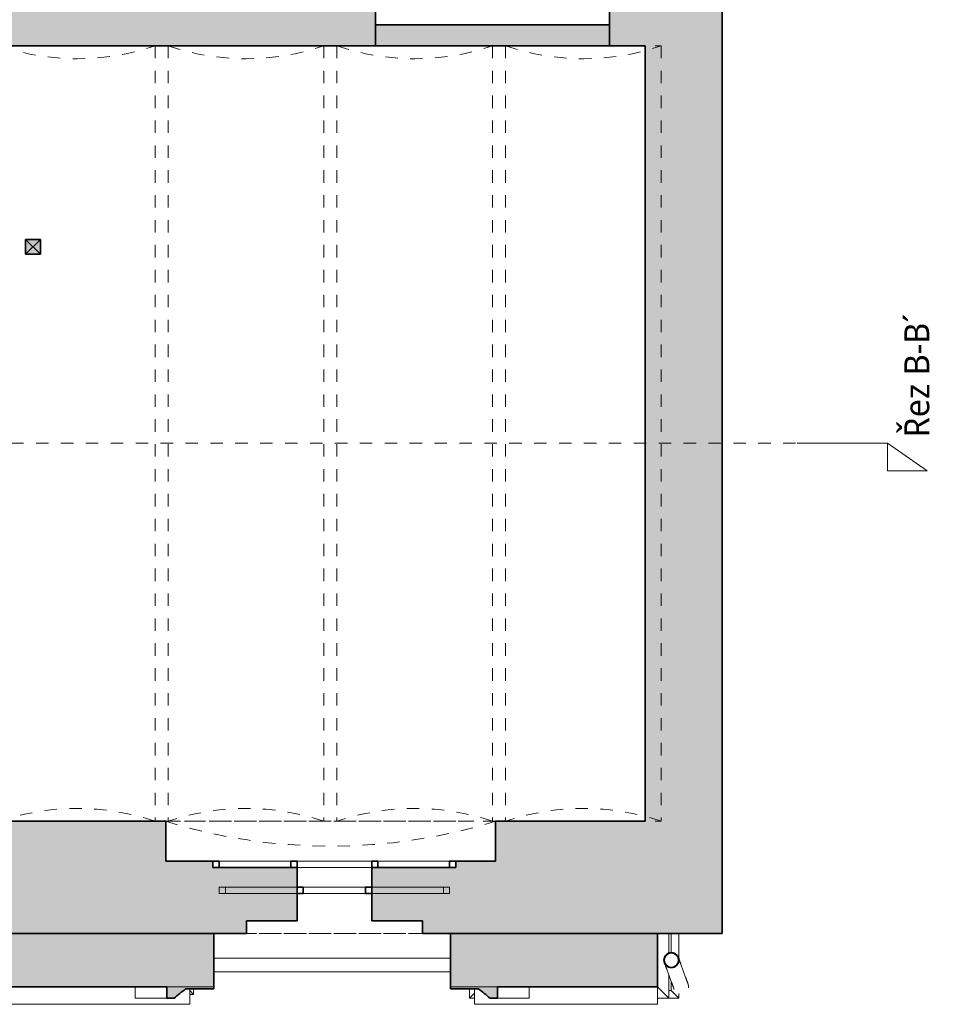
# Model space of a CAD drawing. Header units: metres. Extents: x -2.8 to 41.5, y -3 to 31.1.
# Tile 20 of 21: x 34.1 to 41.5, y -0.1 to 7.8. Entities that reach past the tile are written whole.
import ezdxf

# ---------------------------------------------------------------- set-up
doc = ezdxf.new("R2010")
doc.units = ezdxf.units.M
doc.linetypes.add('AV - Cerch_ 1 tecka 10mm', pattern=[0.018, 0.01, -0.004, 0, -0.004])
doc.linetypes.add('AV - Cerch_ 1 tecka 2mm', pattern=[0.004, 0.002, -0.001, 0, -0.001])
doc.layers.add('AV-KOTY', color=5, linetype='Continuous', lineweight=13, true_color=0x0000ff)
doc.layers.add('AV-SRAFY', color=7, linetype='Continuous', lineweight=35)
doc.layers.add('AV-STAVBA', color=7, linetype='Continuous', lineweight=18)
doc.styles.add('Trebuchet MS', font='trebuc.ttf', dxfattribs={"height": 0.2})

# ---------------------------------------------------------------- blocks, each defined once
blk = doc.blocks.new('SCO_Koncepční obdelníkový sloup - 120_120-917259-1NP mezipatro')
at = {"layer": 'AV-STAVBA'}
blk.add_hatch(color=256, dxfattribs=at).paths.add_polyline_path([(0.06, -0.06), (0.06, 0.06), (-0.06, 0.06), (-0.06, -0.06)])
for p, q in [((0.06, 0.06), (-0.06, -0.06)), ((-0.06, 0.06), (0.06, -0.06))]:
    blk.add_line(p, q, dxfattribs=at)
at = {"layer": 'AV-STAVBA', "lineweight": 35}
for p, q in [((0.06, 0.06), (-0.06, 0.06)), ((-0.06, 0.06), (-0.06, -0.06)), ((0.06, -0.06), (0.06, 0.06)), ((-0.06, -0.06), (0.06, -0.06))]:
    blk.add_line(p, q, dxfattribs=at)
blk = doc.blocks.new('GM_Void_valená klenba - GM_Void_valená klenba-1557062-1NP mezipatro')
at = {"layer": 'AV-STAVBA', "linetype": 'AV - Cerch_ 1 tecka 2mm', "lineweight": 13}
for p, q in [((-0.625, 3.115), (-0.625, -3.115)), ((-0.625, 3.115), (0.625, 3.115)), ((0.625, 3.115), (0.625, -3.115)), ((-0.625, -3.115), (0.625, -3.115))]:
    blk.add_line(p, q, dxfattribs=at)
for centre, start, end in [((0, 4.941), 251.10504, 288.89496), ((0, -4.941), 71.10504, 108.89496)]:
    blk.add_arc(centre, 1.93, start, end, dxfattribs=at)
blk = doc.blocks.new('GM_Detový svod_04 - GM_Detový svod_04-1507001-1NP mezipatro')
at = {"layer": 'AV-STAVBA'}
for p, q in [((39.3036, 0.2091), (39.3046, 0.207)), ((39.3189, 0.189), (39.3207, 0.1875)), ((39.3191, 0.1602), (39.358, 0.0534)), ((39.3421, 0.177), (39.3436, 0.1767)), ((39.4707, 0.0944), (39.4318, 0.2012))]:
    blk.add_line(p, q, dxfattribs=at)
at = {"layer": 'AV-STAVBA', "flags": 128}
for points in [[(39.2964, 0.2363), (39.2966, 0.2387), (39.2969, 0.2411), (39.2972, 0.2435), (39.2977, 0.2458), (39.2982, 0.2482), (39.2989, 0.2505), (39.2996, 0.2528), (39.3004, 0.255), (39.3013, 0.2572)], [(39.3034, 0.2616), (39.3046, 0.2636), (39.3059, 0.2657), (39.3072, 0.2677), (39.3086, 0.2696), (39.3101, 0.2715), (39.3117, 0.2733), (39.3133, 0.2751), (39.315, 0.2768), (39.3168, 0.2784)], [(39.3205, 0.2814), (39.3225, 0.2828), (39.3245, 0.2841), (39.3265, 0.2853), (39.3286, 0.2865), (39.3308, 0.2876), (39.333, 0.2885), (39.3352, 0.2894), (39.3358, 0.2896)], [(39.3358, 0.2896), (39.3381, 0.2904), (39.3404, 0.2911), (39.3427, 0.2917), (39.3451, 0.2922), (39.3474, 0.2926), (39.3498, 0.2929), (39.3522, 0.2931), (39.3546, 0.2932), (39.357, 0.2933), (39.3594, 0.2932), (39.3618, 0.293), (39.3642, 0.2928), (39.3665, 0.2924), (39.3689, 0.2919), (39.3712, 0.2914), (39.3736, 0.2907), (39.3758, 0.29), (39.3781, 0.2892), (39.3803, 0.2883), (39.3825, 0.2873), (39.3846, 0.2862), (39.3867, 0.285), (39.3888, 0.2838), (39.3908, 0.2824), (39.3927, 0.281), (39.3946, 0.2795), (39.3964, 0.2779), (39.3981, 0.2763), (39.3998, 0.2746), (39.4015, 0.2728), (39.403, 0.271), (39.4045, 0.2691), (39.4059, 0.2671), (39.4072, 0.2651), (39.4084, 0.2631), (39.4096, 0.261), (39.4106, 0.2588), (39.4116, 0.2566), (39.4125, 0.2544), (39.4127, 0.2538)], [(39.4127, 0.2538), (39.4127, 0.2537), (39.4128, 0.2535), (39.4129, 0.2532), (39.4131, 0.2528), (39.4133, 0.2522), (39.4136, 0.2515), (39.4139, 0.2507), (39.4142, 0.2497), (39.4146, 0.2487), (39.415, 0.2475), (39.4155, 0.2462), (39.416, 0.2448), (39.4166, 0.2432), (39.4172, 0.2416), (39.4178, 0.2398), (39.4185, 0.238), (39.4192, 0.236), (39.4199, 0.234), (39.4207, 0.2318), (39.4215, 0.2296), (39.4224, 0.2272), (39.4233, 0.2248), (39.4242, 0.2223), (39.4251, 0.2197), (39.4261, 0.2171), (39.4271, 0.2143), (39.4281, 0.2116), (39.4291, 0.2087), (39.4302, 0.2058), (39.4313, 0.2029), (39.4318, 0.2012)], [(39.3, 0.2127), (39.2992, 0.215), (39.2985, 0.2173), (39.2979, 0.2196), (39.2974, 0.222), (39.297, 0.2244), (39.2967, 0.2267), (39.2965, 0.2291), (39.2964, 0.2309)], [(39.3013, 0.2091), (39.3009, 0.21), (39.3007, 0.2108), (39.3004, 0.2114), (39.3002, 0.2119), (39.3001, 0.2123), (39.3, 0.2126), (39.3, 0.2127), (39.3, 0.2127)], [(39.3191, 0.1602), (39.318, 0.1632), (39.3169, 0.1661), (39.3159, 0.169), (39.3149, 0.1718), (39.3139, 0.1746), (39.3129, 0.1772), (39.3119, 0.1799), (39.311, 0.1824), (39.3101, 0.1849), (39.3092, 0.1873), (39.3084, 0.1896), (39.3076, 0.1918), (39.3068, 0.1939), (39.3061, 0.1959), (39.3054, 0.1978), (39.3047, 0.1996), (39.3041, 0.2013), (39.3035, 0.2029), (39.303, 0.2044), (39.3025, 0.2057)], [(39.4899, 0.0419), (39.4898, 0.0419), (39.4898, 0.0421), (39.4896, 0.0424), (39.4895, 0.0429), (39.4893, 0.0435), (39.489, 0.0442), (39.4887, 0.045), (39.4884, 0.0459), (39.488, 0.047), (39.4876, 0.0482), (39.4871, 0.0495), (39.4866, 0.0509), (39.486, 0.0524), (39.4854, 0.0541), (39.4848, 0.0558), (39.4841, 0.0577), (39.4834, 0.0596), (39.4826, 0.0617), (39.4819, 0.0638), (39.481, 0.0661), (39.4802, 0.0684), (39.4793, 0.0708), (39.4784, 0.0733), (39.4775, 0.0759), (39.4765, 0.0786), (39.4755, 0.0813), (39.4745, 0.0841), (39.4735, 0.0869), (39.4724, 0.0898), (39.4713, 0.0928), (39.4707, 0.0944)], [(39.358, 0.0534), (39.359, 0.0504), (39.3601, 0.0475), (39.3612, 0.0446), (39.3622, 0.0418), (39.3632, 0.039), (39.3642, 0.0363), (39.3651, 0.0337), (39.3661, 0.0312), (39.367, 0.0287), (39.3678, 0.0263), (39.3687, 0.024), (39.3695, 0.0218), (39.3702, 0.0197), (39.371, 0.0177), (39.3717, 0.0158), (39.3723, 0.014), (39.3729, 0.0123), (39.3735, 0.0107), (39.374, 0.0092), (39.3745, 0.0078), (39.375, 0.0066), (39.3754, 0.0054), (39.3758, 0.0044), (39.3761, 0.0035), (39.3764, 0.0028), (39.3766, 0.0021), (39.3768, 0.0016), (39.3769, 0.0012), (39.377, 0.001), (39.3771, 0.0008), (39.3771, 0.0008)]]:
    blk.add_lwpolyline(points, dxfattribs=at)
at = {"layer": 'AV-STAVBA', "lineweight": 35}
for radius, start, end in [(0.06, 360, 180), (0.058, 360, 180), (0.06, 180, 360), (0.058, 180, 360)]:
    blk.add_arc((39.3559, 0.2332), radius, start, end, dxfattribs=at)
at = {"layer": 'AV-STAVBA'}
for centre, radius, start, end in [((39.3563, 0.2333), 0.06, 158.20836, 175.30899), ((39.3563, 0.2333), 0.058, 175.22944, 183.35301), ((39.3563, 0.2333), 0.058, 150.53902, 158.38504), ((39.3563, 0.2333), 0.06, 132.75167, 150.63611), ((39.3563, 0.2333), 0.058, 126.94457, 132.81784), ((39.3563, 0.2333), 0.06, 110, 126.95912), ((39.3563, 0.2333), 0.06, 105.48017, 110), ((39.3563, 0.2333), 0.058, 101.01939, 105.49856), ((39.3563, 0.2333), 0.06, 77.78894, 101.00694), ((39.3563, 0.2333), 0.06, 308.91395, 76.89078), ((39.3563, 0.2333), 0.06, 183.29448, 202.15662), ((39.3563, 0.2333), 0.058, 202.0953, 210.20841), ((39.3563, 0.2333), 0.06, 210.13743, 228.62916), ((39.3563, 0.2333), 0.058, 228.43021, 234.28807), ((39.3563, 0.2333), 0.06, 235.60489, 253.213), ((39.3563, 0.2333), 0.058, 253.14959, 258.381), ((39.3563, 0.2333), 0.06, 258.37204, 280.28474), ((39.3563, 0.2333), 0.058, 280.27229, 284.39525), ((39.3563, 0.2333), 0.06, 284.41364, 290), ((39.3563, 0.2333), 0.06, 290, 307.8853), ((39.4335, 0.0213), 0.06, 350, 20)]:
    blk.add_arc(centre, radius, start, end, dxfattribs=at)
blk = doc.blocks.new('Zdobná fasáda 1NP - Zdobná fasáda 1NP-1554848-1NP mezipatro')
at = {"layer": 'AV-STAVBA'}
h = blk.add_hatch(color=256, dxfattribs=at)
h.paths.add_polyline_path([(35.3033, -0.0726), (35.3627, -0.0726), (35.4544, 0.0024), (35.6805, 0.0024), (35.6805, 0.0182), (35.3033, 0.0182)])
h.paths.add_polyline_path([(37.9589, -0.0726), (37.9589, 0.0182), (37.5816, 0.0182), (37.5816, 0.0024), (37.8077, 0.0024), (37.8995, -0.0726), (37.9058, -0.0726)])
for p, q in [((39.3348, 0.4482), (39.3348, 0.2889)), ((39.3542, 0.4482), (39.3542, 0.2929)), ((39.4148, 0.4482), (39.4148, 0.2476)), ((37.5816, 0.2482), (35.6805, 0.2482)), ((37.5816, 0.1382), (35.6805, 0.1382)), ((39.3348, 0.117), (39.3348, -0.0718)), ((35.0486, 0.0182), (35.0486, -0.0726)), ((35.6805, 0.0182), (35.3033, 0.0182)), ((35.4886, -0.1218), (35.4886, 0.0024)), ((35.5186, 0.0024), (35.5186, -0.0418)), ((37.9589, 0.0182), (37.5816, 0.0182)), ((37.7336, -0.0718), (37.7336, 0.0024)), ((37.7736, 0.0024), (37.7736, -0.1218)), ((38.2136, -0.0726), (38.2136, 0.0182)), ((39.3348, -0.0718), (39.2448, 0.0182)), ((39.2448, 0.0182), (39.2448, -0.1218)), ((39.3542, 0.0637), (39.3542, -0.0112)), ((35.0486, -0.0726), (35.3033, -0.0726)), ((35.4886, -0.0118), (35.5186, -0.0418)), ((35.5186, -0.0418), (35.4886, -0.0418)), ((37.7736, -0.0318), (37.7336, -0.0718)), ((37.7736, -0.0718), (37.7336, -0.0718)), ((37.9589, -0.0726), (38.2136, -0.0726)), ((39.3348, -0.0718), (39.2448, -0.0718)), ((39.3542, -0.0112), (39.3348, -0.0112)), ((39.4148, -0.0718), (39.3348, -0.0718)), ((39.4148, -0.0718), (39.3542, -0.0112)), ((39.4148, -0.0351), (39.4148, -0.0718)), ((33.8391, -0.1218), (35.4886, -0.1218)), ((37.7736, -0.1218), (39.2448, -0.1218))]:
    blk.add_line(p, q, dxfattribs=at)
at = {"layer": 'AV-STAVBA', "lineweight": 35}
for p, q in [((35.3033, 0.0182), (35.3033, -0.0726)), ((35.4544, 0.0024), (35.6805, 0.0024)), ((35.6805, 0.0024), (35.6805, 0.0182)), ((37.5816, 0.0182), (37.5816, 0.0024)), ((37.5816, 0.0024), (37.8077, 0.0024)), ((37.9589, -0.0726), (37.9589, 0.0182)), ((35.3033, -0.0726), (35.3627, -0.0726)), ((37.8995, -0.0726), (37.9589, -0.0726))]:
    blk.add_line(p, q, dxfattribs=at)
for points in [[(35.3627, -0.0726), (35.3779, -0.06), (35.4084, -0.0349), (35.4391, -0.01), (35.4544, 0.0024)], [(37.8077, 0.0024), (37.8231, -0.01), (37.8538, -0.0349), (37.8843, -0.06), (37.8995, -0.0726)]]:
    blk.add_open_spline(points, degree=3, dxfattribs=at)
blk = doc.blocks.new('WI_3-3_dvojité_vnější půlkruhové nadpraží - 1850x2850-1561139-1NP mezipatro')
at = {"layer": 'AV-STAVBA', "linetype": 'AV - Cerch_ 1 tecka 2mm', "lineweight": 13}
for p, q in [((0.975, 0.45), (-0.975, 0.45)), ((0.925, 0.45), (-0.925, 0.45)), ((-0.925, 0.45), (0.925, 0.45)), ((0.975, -0.45), (-0.975, -0.45)), ((-0.975, -0.45), (0.975, -0.45)), ((0.925, -0.45), (-0.925, -0.45))]:
    blk.add_line(p, q, dxfattribs=at)
at = {"layer": 'AV-STAVBA'}
for p, q in [((-0.925, 0.08), (-0.925, 0.13)), ((-0.925, 0.13), (0.925, 0.13)), ((-0.925, 0.08), (0.925, 0.08)), ((-0.875, 0.08), (-0.875, 0.13)), ((-0.25, 0.13), (0.25, 0.13)), ((0.25, 0.08), (-0.25, 0.08)), ((0.875, 0.08), (0.875, 0.13)), ((0.925, 0.08), (0.925, 0.13)), ((-0.975, -0.08), (-0.975, -0.13)), ((-0.975, -0.08), (0.975, -0.08)), ((-0.975, -0.13), (0.975, -0.13)), ((-0.925, -0.08), (-0.925, -0.13)), ((-0.925, -0.13), (-0.35, -0.13)), ((0.3, -0.08), (-0.3, -0.08)), ((-0.3, -0.13), (0.3, -0.13)), ((0.35, -0.13), (0.925, -0.13)), ((0.925, -0.08), (0.925, -0.13)), ((0.975, -0.08), (0.975, -0.13))]:
    blk.add_line(p, q, dxfattribs=at)
at = {"layer": 'AV-STAVBA', "lineweight": 35}
for p, q in [((-0.25, 0.13), (-0.3, 0.13)), ((-0.3, 0.08), (-0.25, 0.08)), ((-0.25, 0.08), (-0.25, 0.13)), ((0.3, 0.13), (0.25, 0.13)), ((0.25, 0.13), (0.25, 0.08)), ((0.25, 0.08), (0.3, 0.08)), ((-0.925, -0.13), (-0.975, -0.13)), ((-0.925, -0.08), (-0.925, -0.13)), ((-0.35, -0.13), (-0.35, -0.08)), ((-0.3, -0.13), (-0.35, -0.13)), ((-0.3, -0.08), (-0.3, -0.13)), ((0.3, -0.13), (0.3, -0.08)), ((0.35, -0.13), (0.3, -0.13)), ((0.35, -0.08), (0.35, -0.13)), ((0.925, -0.13), (0.925, -0.08)), ((0.975, -0.13), (0.925, -0.13))]:
    blk.add_line(p, q, dxfattribs=at)
blk = doc.blocks.new('GM_Nika s klenutým nadpražím - 2650x4250-1561138-1NP mezipatro')
at = {"layer": 'AV-STAVBA', "linetype": 'AV - Cerch_ 1 tecka 2mm', "lineweight": 13}
for p, q in [((1.325, 0.45), (-1.325, 0.45)), ((1.325, -0.45), (-1.325, -0.45))]:
    blk.add_line(p, q, dxfattribs=at)
blk.add_arc((0, 4.7391), 4.4891, 252.83276, 287.16724, dxfattribs=at)
blk = doc.blocks.new('Section - Vertikální L-45990-1NP mezipatro')
at = {"layer": 'AV-KOTY', "lineweight": 5}
for p, q in [((-0.00728, 0), (-0.01046, -0.002226)), ((-0.00728, 0), (-0.00728, -0.002226)), ((0, 0), (-0.00728, 0)), ((-0.01046, -0.002226), (-0.00728, -0.002226))]:
    blk.add_line(p, q, dxfattribs=at)

msp = doc.modelspace()

# ---------------------------------------------------------------- hatches: boundary and pattern name
at = {"layer": 'AV-SRAFY', "lineweight": 18}
for points in [[(39.1448, 0.4482), (39.7648, 0.4482), (39.7648, 14.7482), (39.1448, 14.7482), (39.1448, 1.3482)], [(36.9798, 7.5782), (38.8598, 7.5782), (38.8598, 7.7482), (36.9798, 7.7482)]]:
    msp.add_hatch(color=256, dxfattribs=at).paths.add_polyline_path(points)
h = msp.add_hatch(color=256, dxfattribs=at)
h.paths.add_polyline_path([(39.1448, 7.5782), (39.1448, 8.5282), (38.8598, 8.5282), (38.8598, 7.5782)])
h.paths.add_polyline_path([(36.9798, 7.5782), (36.9798, 8.5282), (22.4048, 8.5282), (22.4048, 7.5782), (31.7068, 7.5782)])
h = msp.add_hatch(color=256, dxfattribs=at)
h.paths.add_polyline_path([(34.0048, 0.4482), (35.9427, 0.4482), (35.9427, 0.5482), (36.3498, 0.5482), (36.3498, 0.9782), (35.6748, 0.9782), (35.6748, 1.0282), (35.2948, 1.0282), (35.2948, 1.3482), (34.0048, 1.3482), (34.0048, 0.5482)])
h.paths.add_polyline_path([(37.3569, 0.4482), (39.1448, 0.4482), (39.1448, 1.3482), (37.9448, 1.3482), (37.9448, 1.0282), (37.6248, 1.0282), (37.6248, 0.9782), (36.9498, 0.9782), (36.9498, 0.5482), (37.3569, 0.5482)])
h = msp.add_hatch(color=256, dxfattribs=at)
h.paths.add_polyline_path([(33.9791, 0.0182), (35.6805, 0.0182), (35.6805, 0.4482), (34.0048, 0.4482), (34.0048, 0.3482), (33.9791, 0.3482), (33.9791, 0.1679)])
h.paths.add_polyline_path([(39.1456, 0.0182), (39.2448, 0.0182), (39.2448, 0.4482), (37.5816, 0.4482), (37.5816, 0.0182), (38.7914, 0.0182)])

# ---------------------------------------------------------------- linework, layer by layer
at = {"layer": 'AV-KOTY', "linetype": 'AV - Cerch_ 1 tecka 10mm', "lineweight": 5}
msp.add_line((-1.746, 4.3854), (40.3649, 4.3854), dxfattribs=at)
at = {"layer": 'AV-STAVBA', "lineweight": 35}
for p, q in [((39.7648, 0.4482), (39.7648, 14.7482)), ((36.9798, 8.5282), (36.9798, 7.5782)), ((38.8598, 7.5782), (38.8598, 8.5282)), ((38.8598, 7.7482), (36.9798, 7.7482)), ((25.6948, 7.5782), (39.1448, 7.5782)), ((39.1448, 7.5782), (39.1448, 1.3482)), ((35.2948, 1.3482), (24.7148, 1.3482)), ((35.2948, 1.0282), (35.2948, 1.3482)), ((39.1448, 1.3482), (37.9448, 1.3482)), ((37.9448, 1.3482), (37.9448, 1.0282)), ((35.6748, 1.0282), (35.2948, 1.0282)), ((35.6748, 0.9782), (35.6748, 1.0282)), ((36.3498, 0.9782), (35.6748, 0.9782)), ((36.3498, 0.5482), (36.3498, 0.9782)), ((37.6248, 0.9782), (36.9498, 0.9782)), ((36.9498, 0.9782), (36.9498, 0.5482)), ((37.9448, 1.0282), (37.6248, 1.0282)), ((37.6248, 1.0282), (37.6248, 0.9782)), ((35.9427, 0.4482), (35.9427, 0.5482)), ((35.9427, 0.5482), (36.3498, 0.5482)), ((36.9498, 0.5482), (37.3569, 0.5482)), ((37.3569, 0.5482), (37.3569, 0.4482)), ((34.0048, 0.4482), (35.9427, 0.4482)), ((35.6805, 0.0182), (35.6805, 0.4482)), ((37.3569, 0.4482), (39.7648, 0.4482)), ((37.5816, 0.4482), (37.5816, 0.0182)), ((39.2448, 0.0182), (39.2448, 0.4482)), ((33.9791, 0.0182), (35.3033, 0.0182)), ((37.9589, 0.0182), (39.2448, 0.0182))]:
    msp.add_line(p, q, dxfattribs=at)
at = {"layer": 'AV-STAVBA'}
for p, q in [((35.3033, 0.0182), (35.6805, 0.0182)), ((37.5816, 0.0182), (37.9589, 0.0182))]:
    msp.add_line(p, q, dxfattribs=at)

# ---------------------------------------------------------------- block references
at = {"layer": 'AV-KOTY', "lineweight": 5, "extrusion": (0, 0, -1), "xscale": 99.99999999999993, "yscale": 99.99999999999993, "zscale": 99.99999999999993}
msp.add_blockref('Section - Vertikální L-45990-1NP mezipatro', (-40.3649, 4.3854), dxfattribs=at)
at = {"layer": 'AV-STAVBA', "linetype": 'AV - Cerch_ 1 tecka 2mm', "lineweight": 13}
for name, p in [('GM_Void_valená klenba - GM_Void_valená klenba-1557062-1NP mezipatro', (34.5848, 4.4632)), ('GM_Void_valená klenba - GM_Void_valená klenba-1557062-1NP mezipatro', (35.9398, 4.4632)), ('GM_Void_valená klenba - GM_Void_valená klenba-1557062-1NP mezipatro', (37.2948, 4.4632)), ('GM_Void_valená klenba - GM_Void_valená klenba-1557062-1NP mezipatro', (38.6498, 4.4632)), ('GM_Nika s klenutým nadpražím - 2650x4250-1561138-1NP mezipatro', (36.6198, 0.8982))]:
    msp.add_blockref(name, p, dxfattribs=at)
at = {"layer": 'AV-STAVBA'}
for name, p in [('SCO_Koncepční obdelníkový sloup - 120_120-917259-1NP mezipatro', (34.2298, 5.9632)), ('Zdobná fasáda 1NP - Zdobná fasáda 1NP-1554848-1NP mezipatro', (0, 0))]:
    msp.add_blockref(name, p, dxfattribs=at)
at = {"layer": 'AV-STAVBA', "linetype": 'AV - Cerch_ 1 tecka 2mm', "lineweight": 13, "rotation": 180}
msp.add_blockref('WI_3-3_dvojité_vnější půlkruhové nadpraží - 1850x2850-1561139-1NP mezipatro', (36.6498, 0.8982), dxfattribs=at)
at = {"layer": 'AV-STAVBA', "lineweight": 35}
msp.add_blockref('GM_Detový svod_04 - GM_Detový svod_04-1507001-1NP mezipatro', (0, 0), dxfattribs=at)

# ---------------------------------------------------------------- texts
at = {"layer": 'AV-KOTY', "lineweight": 5, "insert": (41.2266, 4.432), "char_height": 0.2, "width": 1.346835, "attachment_point": 1, "rotation": 90, "style": 'Trebuchet MS'}
msp.add_mtext('Řez B-B´', dxfattribs=at)

doc.saveas('drawing.dxf')
